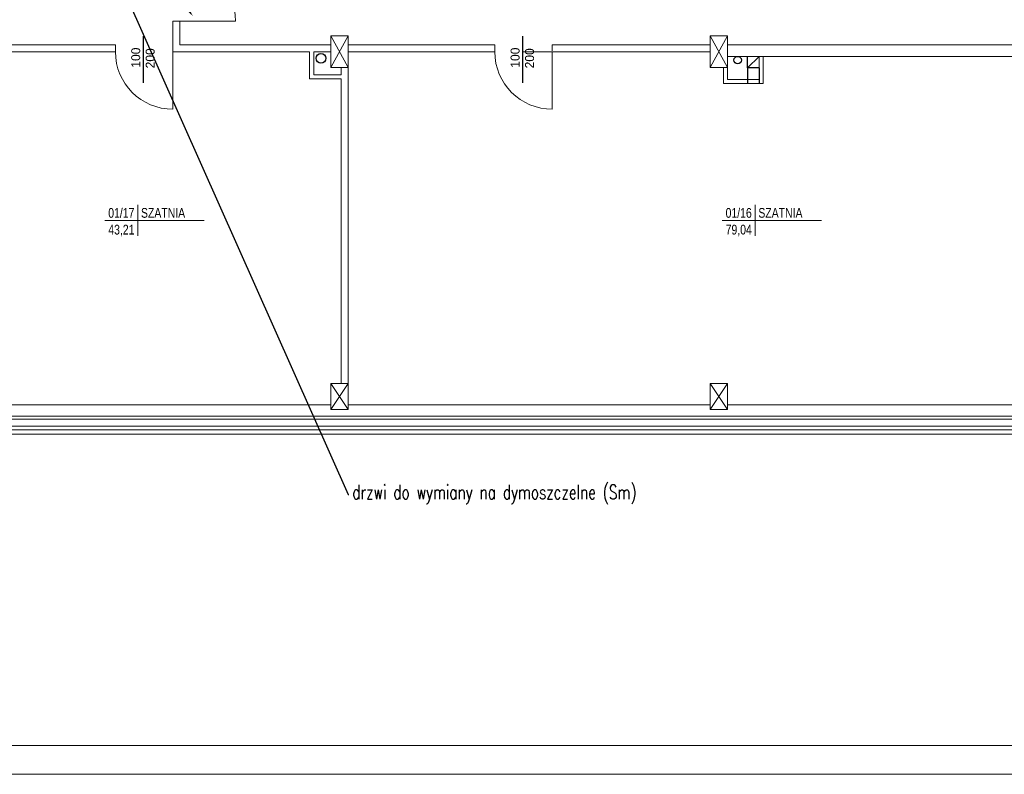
# Model space of a CAD drawing. Header units: millimetres. Extents: x 126553 to 403692, y -95821 to 38049.
# Tile 225 of 256: x 218496 to 220209, y 19222 to 20536. Entities that reach past the tile are written whole.
import ezdxf
from ezdxf import colors
from ezdxf.entities.mleader import LeaderData, LeaderLine
from ezdxf.enums import TextEntityAlignment as Align
from ezdxf.math import Vec2, Vec3

# ---------------------------------------------------------------- set-up
doc = ezdxf.new("R2010")
doc.units = ezdxf.units.MM
for name, color, linetype, lineweight in [('_(06 GRUBA)', 7, 'Continuous', 40), ('docieplenie', 6, 'Continuous', 18), ('docieplenie zew.', 6, 'Continuous', 18), ('opisy', 7, 'Continuous', 18), ('ramki', 250, 'Continuous', 13), ('ŚCIANY CIENKIE', 7, 'Continuous', 18), ('ŚCIANY GRUBE', 7, 'Continuous', 20)]:
    doc.layers.add(name, color=color, linetype=linetype, lineweight=lineweight)
doc.layers.add('KOMINY', color=94, linetype='Continuous', plot=False)
doc.styles.add('ROMANS', font='romans.shx', dxfattribs={"width": 0.7})
doc.styles.add('STYLE1', font='txt', dxfattribs={"width": 0.8})
doc.linetypes.add('ZIGZAG', pattern='A,0.0001,-0.2,[131,LTYPESHP.SHX,S=0.2,R=0,X=-0.2,Y=0],-0.4,[131,LTYPESHP.SHX,S=0.2,R=180,X=0.2,Y=0],-0.2', length=0.8001)

# ---------------------------------------------------------------- blocks, each defined once
blk = doc.blocks.new('METKA')
for p, q in [((0, 26.9), (0, -26.9)), ((-57.4, 0), (115.4, 0))]:
    blk.add_line(p, q)
at = {"layer": 'opisy', "style": 'STYLE1', "width": 0.8, "flags": 4}
for tag, p in [('NUMER', (-6.1, 4.5)), ('POWIERZCHNIA', (-6, -24.6))]:
    blk.add_attdef(tag, text='', height=17, dxfattribs=at).set_placement(p, align=Align.RIGHT)
for tag, p in [('NAZWA', (5.3, 4.6)), ('POSADZKA', (5.6, -24.7))]:
    blk.add_attdef(tag, p, '', height=17, dxfattribs=at)

msp = doc.modelspace()

# ---------------------------------------------------------------- linework, layer by layer
at = {"layer": 'docieplenie', "color": 0, "linetype": 'ZIGZAG'}
msp.add_line((223705.54783, 19821.70602), (218315.06374, 19821.70602), dxfattribs=at)
at = {"layer": 'docieplenie', "color": 0, "lineweight": 0}
for points in [[(218771.08673, 20533.24212), (218871.08673, 20533.24212)], [(218762.08673, 20479.81038), (218762.08673, 20379.81038)], [(219422.08673, 20479.80607), (219422.08673, 20379.80607)]]:
    msp.add_lwpolyline(points, dxfattribs=at)
at = {"layer": 'docieplenie', "color": 0, "lineweight": 30}
for points in [[(218711.172, 20425.90548), (218711.172, 20506.77342)], [(219371.172, 20425.90117), (219371.172, 20506.76912)]]:
    msp.add_lwpolyline(points, dxfattribs=at)
at = {"layer": 'docieplenie', "color": 0, "lineweight": 0}
for centre, start, end in [((218771.08673, 20533.24212), 0, 90), ((218762.08673, 20479.81038), 180, 270), ((219422.08673, 20479.80607), 180, 270)]:
    msp.add_arc(centre, 100, start, end, dxfattribs=at)
at = {"layer": 'docieplenie zew.', "color": 0}
msp.add_line((218315.06374, 19814.33764), (223713.05133, 19814.33764), dxfattribs=at)
at = {"layer": 'KOMINY', "color": 0}
for p, q in [((219782.05133, 20471.83333), (219762.05133, 20451.83333)), ((219762.05133, 20451.83333), (219762.05133, 20471.83333)), ((219762.05133, 20451.83333), (219762.05133, 20424.83333)), ((219782.05133, 20451.83333), (219762.05133, 20451.83333)), ((219782.05133, 20451.83333), (219782.05133, 20424.83333))]:
    msp.add_line(p, q, dxfattribs=at)
for centre, radius in [((219019.68043, 20468.44113), 8.37786), ((219744.66176, 20465.31902), 6.51431)]:
    msp.add_circle(centre, radius, dxfattribs=at)
at = {"layer": 'ramki', "color": 0, "ltscale": 0.6}
for points in [[(212702.63626, 23422.30878), (225606.35159, 23422.30878), (225606.35159, 19222.30878), (212702.63626, 19222.30878)], [(212902.63626, 23372.30878), (225556.35159, 23372.30878), (225556.35159, 19272.30878), (212902.63626, 19272.30878)]]:
    msp.add_lwpolyline(points, close=True, dxfattribs=at)
at = {"layer": 'ŚCIANY CIENKIE', "color": 0}
for p, q in [((219067.05133, 20507.33764), (219037.05133, 20452.33764)), ((219037.05133, 20507.33764), (219067.05133, 20452.33764)), ((219697.05133, 20507.33764), (219727.05133, 20452.33764)), ((219727.05133, 20507.33764), (219697.05133, 20452.33764)), ((219782.05133, 20431.83333), (219782.05133, 20471.83333)), ((219037.05133, 19902.33764), (219067.05133, 19857.33764)), ((219037.05133, 19857.33764), (219067.05133, 19902.33764)), ((219697.05133, 19857.33764), (219727.05133, 19902.33764)), ((219697.05133, 19902.33764), (219727.05133, 19857.33764))]:
    msp.add_line(p, q, dxfattribs=at)
at = {"layer": 'ŚCIANY GRUBE', "color": 0}
for p, q in [((218762.08673, 20479.83764), (218762.08673, 20533.24212)), ((218771.08673, 20533.24212), (218762.08673, 20533.24212)), ((218762.08673, 20533.24212), (218774.08673, 20533.24212)), ((218774.08673, 20533.24212), (218762.08673, 20533.24212)), ((218762.08673, 20533.24212), (218771.08673, 20533.24212)), ((218774.08673, 20491.83333), (218774.08673, 20533.24212)), ((219037.05133, 20507.33764), (219067.05133, 20507.33764)), ((219037.05133, 20492.33764), (219037.05133, 20507.33764)), ((219067.05133, 20507.33764), (219067.05133, 20452.33764)), ((219697.05133, 20492.33764), (219697.05133, 20507.33764)), ((219697.05133, 20507.33764), (219727.05133, 20507.33764)), ((219727.05133, 20507.33764), (219727.05133, 20452.33764)), ((218407.05133, 20491.83764), (218656.55133, 20491.83764)), ((218407.05133, 20491.83764), (218662.05133, 20491.83764)), ((218662.05133, 20491.83764), (218662.05133, 20479.87769)), ((218662.05133, 20479.81038), (218662.05133, 20491.81038)), ((218662.05133, 20491.81038), (218662.05133, 20479.81038)), ((218662.08673, 20491.81038), (218662.08673, 20479.81038)), ((218662.08673, 20491.81038), (218662.08673, 20479.81038)), ((218662.12213, 20479.81038), (218662.12213, 20491.81038)), ((218662.12213, 20479.81038), (218662.12213, 20491.81038)), ((218662.12213, 20479.81038), (218662.12213, 20491.81038)), ((218662.12213, 20491.81038), (218662.12213, 20479.81038)), ((218762.08673, 20491.83764), (218762.08673, 20481.41894)), ((218774.08673, 20491.83333), (219037.05133, 20491.83333)), ((219037.05133, 20452.33764), (219037.05133, 20492.33764)), ((219067.05133, 20491.83333), (219315.05133, 20491.83333)), ((219067.05133, 20491.83333), (219322.05133, 20491.83333)), ((219322.05133, 20491.83333), (219322.05133, 20479.83333)), ((219322.05133, 20491.83333), (219322.05133, 20479.87338)), ((219322.05133, 20479.80607), (219322.05133, 20491.80607)), ((219322.05133, 20491.80607), (219322.05133, 20479.80607)), ((219322.08673, 20491.80607), (219322.08673, 20479.80607)), ((219322.08673, 20491.80607), (219322.08673, 20479.80607)), ((219322.12213, 20479.80607), (219322.12213, 20491.80607)), ((219322.12213, 20479.80607), (219322.12213, 20491.80607)), ((219322.12213, 20479.80607), (219322.12213, 20491.80607)), ((219322.12213, 20491.80607), (219322.12213, 20479.80607)), ((219422.08673, 20491.83333), (219697.05133, 20491.83333)), ((219422.08673, 20491.83333), (219422.08673, 20481.41463)), ((219697.05133, 20452.33764), (219697.05133, 20492.33764)), ((219727.05133, 20491.83333), (220357.05133, 20491.83333)), ((218449.05133, 20479.87769), (218662.05133, 20479.87769)), ((219000.05133, 20479.83764), (218762.08673, 20479.83764)), ((219000.05133, 20479.83764), (218997.05133, 20479.83764)), ((219000.05133, 20479.83764), (219000.05133, 20432.83764)), ((219037.05133, 20479.83764), (219007.05133, 20479.83764)), ((219007.05133, 20479.83764), (219007.05133, 20439.83764)), ((219322.05133, 20479.83333), (219067.05133, 20479.83333)), ((219314.05133, 20479.83333), (219302.05133, 20479.83333)), ((219314.05133, 20479.83333), (219315.05133, 20479.83333)), ((219697.05133, 20479.83333), (219371.172, 20479.83333)), ((219727.05133, 20471.83333), (220301.05133, 20471.83333)), ((219782.05133, 20471.83333), (219789.05133, 20471.83333)), ((219782.05133, 20471.83333), (219782.05133, 20431.83333)), ((219789.05133, 20471.83333), (219789.05133, 20424.83333)), ((219055.05133, 20439.83764), (219007.05133, 20439.83764)), ((219055.05133, 20439.83764), (219007.55133, 20439.83764)), ((219067.05133, 20452.33764), (219037.05133, 20452.33764)), ((219055.05133, 20439.83764), (219055.05133, 20452.33764)), ((219055.05133, 20451.83333), (219055.05133, 20439.83764)), ((219067.05133, 19895.83764), (219067.05133, 20452.33764)), ((219727.05133, 20452.33764), (219697.05133, 20452.33764)), ((219720.05133, 20424.83333), (219720.05133, 20452.33764)), ((219727.05133, 20452.33764), (219727.05133, 20431.83333)), ((219055.05133, 20432.83764), (219000.05133, 20432.83764)), ((219055.05133, 19902.33764), (219055.05133, 20432.83764)), ((219055.05133, 20432.83764), (219055.05133, 20431.83333)), ((219055.05133, 20431.83333), (219055.05133, 20424.83333)), ((219055.05133, 20426.83333), (219055.05133, 20419.83333)), ((219789.05133, 20424.83333), (219720.05133, 20424.83333)), ((219727.05133, 20431.83333), (219782.05133, 20431.83333)), ((219067.05133, 19902.33764), (219037.05133, 19902.33764)), ((219037.05133, 19902.33764), (219037.05133, 19857.33764)), ((219067.05133, 19857.33764), (219067.05133, 19902.33764)), ((219727.05133, 19902.33764), (219697.05133, 19902.33764)), ((219697.05133, 19902.33764), (219697.05133, 19857.33764)), ((219727.05133, 19857.33764), (219727.05133, 19902.33764)), ((218407.05133, 19865.33764), (219037.05133, 19865.33764)), ((219037.05133, 19857.33764), (219067.05133, 19857.33764)), ((219067.05133, 19865.33764), (219267.05133, 19865.33764)), ((219267.05133, 19865.33764), (219697.05133, 19865.33764)), ((219697.05133, 19857.33764), (219727.05133, 19857.33764)), ((219727.05133, 19865.33764), (220357.05133, 19865.33764)), ((218367.05133, 19845.33764), (223687.05133, 19845.33764)), ((218367.05133, 19840.33764), (223689.05133, 19840.33764)), ((218315.06374, 19828.33764), (221849.98416, 19828.33764))]:
    msp.add_line(p, q, dxfattribs=at)

# ---------------------------------------------------------------- block references
at = {"layer": 'opisy', "color": 0}
ref = msp.add_blockref('METKA', (218701.26669, 20186.39815), dxfattribs=at)
ref.add_attrib('NAZWA', 'SZATNIA', (218706.60794, 20190.95714), dxfattribs={"height": 17, "style": 'STYLE1', "width": 0.8, "flags": 4})
ref.add_attrib('NUMER', '01/17', dxfattribs={"height": 17, "style": 'STYLE1', "width": 0.8, "flags": 4}).set_placement((218695.12424, 20190.86558), align=Align.RIGHT)
ref.add_attrib('POWIERZCHNIA', '43,21', dxfattribs={"height": 17, "style": 'STYLE1', "width": 0.8, "flags": 4}).set_placement((218695.22568, 20161.76038), align=Align.RIGHT)
ref = msp.add_blockref('METKA', (219775.31133, 20186.39815), dxfattribs=at)
ref.add_attrib('NAZWA', 'SZATNIA', (219780.65258, 20190.95714), dxfattribs={"height": 17, "style": 'STYLE1', "width": 0.8, "flags": 4})
ref.add_attrib('NUMER', '01/16', dxfattribs={"height": 17, "style": 'STYLE1', "width": 0.8, "flags": 4}).set_placement((219769.16887, 20190.86558), align=Align.RIGHT)
ref.add_attrib('POWIERZCHNIA', '79,04', dxfattribs={"height": 17, "style": 'STYLE1', "width": 0.8, "flags": 4}).set_placement((219769.27032, 20161.76038), align=Align.RIGHT)

# ---------------------------------------------------------------- texts
at = {"layer": 'opisy', "color": 0, "char_height": 15.68, "width": 11.13, "attachment_point": 1, "rotation": 90}
for s, insert in [('100', (218689.58907, 20452.11479)), ('200', (218714.73205, 20450.92691)), ('100', (219349.58907, 20452.11049)), ('200', (219374.73205, 20450.92261))]:
    msp.add_mtext(s, dxfattribs=dict(at, insert=insert))

# ---------------------------------------------------------------- leaders
at = {"layer": '_(06 GRUBA)', "color": 5, "lineweight": -2}
ml = msp.add_multileader_mtext('Standard', dxfattribs=at)
ml.set_content('drzwi do wymiany na dymoszczelne (Sm)', color=5, style='ROMANS')
ml.set_leader_properties()
ml.build(insert=Vec2(0, 0))
ml.multileader.update_dxf_attribs({"text_right_attachment_type": 6, "dogleg_length": 0.36, "arrow_head_size": 12, "scale": 3})
ctx = ml.context
ctx.base_point, ctx.scale, ctx.char_height, ctx.arrow_head_size, ctx.landing_gap_size, ctx.plane_origin = Vec3(219068.31181, 19709.23193), 3, 25, 12, 6, Vec3(218577.09153, 19078.5629)
ctx.right_attachment = 6
notes = []
notes.append((ctx, [(0, (1, 1, 0), (219067.23181, 19709.23193), (1, 0), 1.08, [(1, [(218797.2109, 20541.59797), (218559.52963, 20849.9363)], 0, [])])]))
ctx.mtext.insert, ctx.mtext.flow_direction = Vec3(219074.31181, 19725.8986), 5
for ctx, leaders in notes:
    for number, flags, end, landing, length, lines in leaders:
        leader = LeaderData()
        leader.index, (leader.has_last_leader_line, leader.has_dogleg_vector, leader.attachment_direction) = number, flags
        leader.last_leader_point, leader.dogleg_vector, leader.dogleg_length = Vec3(end), Vec3(landing), length
        for number, points, colour, breaks in lines:
            line = LeaderLine()
            line.index, line.vertices, line.color, line.breaks = number, Vec3.list(points), colors.encode_raw_color(colour), breaks
            leader.lines.append(line)
        ctx.leaders.append(leader)

doc.saveas('drawing.dxf')
